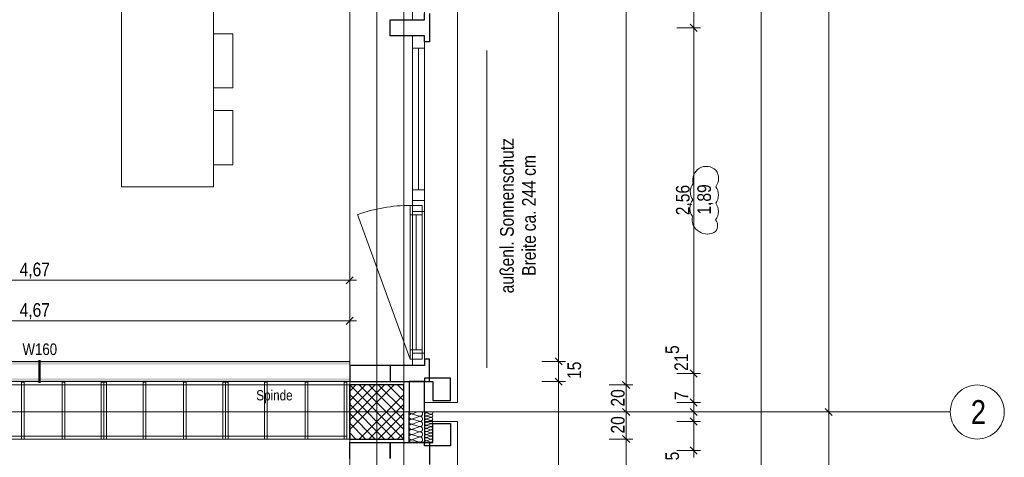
# Model space of a CAD drawing. Extents: x -634 to 300, y 62 to 1102.
# Tile 121 of 125: x -45 to 101, y 819 to 884. Entities that reach past the tile are written whole.
import ezdxf
from ezdxf.lldxf.tags import DXFTag

# ---------------------------------------------------------------- set-up
doc = ezdxf.new("R2010")
doc.units = 0
doc.layers.get('0').update_dxf_attribs({"lineweight": 13})
for name, color, linetype, lineweight, true_color in [('00 -Bauelemente -Gipskarton', 7, 'Continuous', 9, 0xff7fe6), ('30 -33 Aussenwände- 3 Aussenstützen', 7, 'Continuous', 50, 0x0000dd), ('30 -33 Aussenwände- 7 Fassade_ Elemente', 7, 'Continuous', 9, 0x00aacc), ('30 -34 Innenwände- 2 nichttragend', 7, 'Continuous', 18, 0xff7fe6), ('30 -35 Decken- 1 Konstruktion-Träger- Stahlbeton', 7, 'Continuous', 13, 0x33aa00), ('60- 61 allgemeine Ausstattung- 1 Möbel', 9, 'Continuous', 9, 0x808080), ('70 -72 Beschriftung- 1 Beschriftung allgemein', 7, 'Continuous', 9, 0xff6633), ('70 -76 Bemaßung- 2 Allgemein', 9, 'Continuous', 5, 0x808080), ('70 -77 Revision- 2 Wolken', 7, 'Continuous', 18, 0x944cff)]:
    doc.layers.add(name, color=color, linetype=linetype, lineweight=lineweight, true_color=true_color)
for name, color, linetype, lineweight in [('30 -33 Aussenwände- 8 Sonnenschutz', 7, 'Continuous', 9), ('70 -71 Achsen- 1 Gebäudeachsen', 7, 'STRICHPUNKT2-A06CPW00L0', 18), ('70 -75 Raumstempel- 3 Wandstempel', 7, 'Continuous', 50), ('Keine-A06CPVZYL0', 7, 'Continuous', 9)]:
    doc.layers.add(name, color=color, linetype=linetype, lineweight=lineweight)
doc.styles.get("Standard").update_dxf_attribs({"font": 'ARIALN.TTF'})
tags = doc.linetypes.add('grob-A06CPVZVL0', pattern=[14, 3, -8, 3]).pattern_tags.tags
tags[8:9] = [DXFTag(74, 4), DXFTag(75, 0), DXFTag(340, '0'), DXFTag(46, 0.0), DXFTag(50, 0.0), DXFTag(44, 0.0), DXFTag(45, 0.0)]
tags[6:7] = [DXFTag(74, 4), DXFTag(75, 0), DXFTag(340, '0'), DXFTag(46, 0.0), DXFTag(50, 0.0), DXFTag(44, 0.0), DXFTag(45, 0.0)]
tags[4:5] = [DXFTag(74, 4), DXFTag(75, 0), DXFTag(340, '0'), DXFTag(46, 0.0), DXFTag(50, 0.0), DXFTag(44, 0.0), DXFTag(45, 0.0)]
tags = doc.linetypes.add('STRICHPUNKT2-A06CPW00L0', pattern=[12.7, 6.35, -3.175, 0, -3.175]).pattern_tags.tags
tags[10:11] = [DXFTag(74, 4), DXFTag(75, 0), DXFTag(340, '0'), DXFTag(46, 0.0), DXFTag(50, 0.0), DXFTag(44, 0.0), DXFTag(45, 0.0)]
tags[8:9] = [DXFTag(74, 4), DXFTag(75, 0), DXFTag(340, '0'), DXFTag(46, 0.0), DXFTag(50, 0.0), DXFTag(44, 0.0), DXFTag(45, 0.0)]
tags[6:7] = [DXFTag(74, 4), DXFTag(75, 0), DXFTag(340, '0'), DXFTag(46, 0.0), DXFTag(50, 0.0), DXFTag(44, 0.0), DXFTag(45, 0.0)]
tags[4:5] = [DXFTag(74, 4), DXFTag(75, 0), DXFTag(340, '0'), DXFTag(46, 0.0), DXFTag(50, 0.0), DXFTag(44, 0.0), DXFTag(45, 0.0)]

# ---------------------------------------------------------------- blocks, each defined once
blk = doc.blocks.new('Referenz-A06CPW02L0')
at = {"layer": '00 -Bauelemente -Gipskarton', "color": 0, "linetype": 'Continuous', "lineweight": 0, "ltscale": 0.13}
for points in [[(-89.43, 833.38), (-89.18, 833.13), (3.97, 833.38), (3.97, 833.13)], [(-89.18, 833.13), (-88.93, 832.88), (3.97, 833.13), (3.97, 832.88)], [(-86.93, 830.88), (-86.68, 830.63), (3.97, 830.88), (3.97, 830.63)], [(-86.68, 830.63), (-86.43, 830.38), (3.97, 830.63), (3.97, 830.38)]]:
    blk.add_solid(points, dxfattribs=at)
at = {"layer": '30 -33 Aussenwände- 3 Aussenstützen', "color": 0, "lineweight": 9}
for p, q in [((3.97, 829.88), (11.97, 821.88)), ((10.55, 829.88), (3.97, 823.3)), ((9.14, 829.88), (3.97, 824.71)), ((7.72, 829.88), (3.97, 826.13)), ((6.31, 829.88), (3.97, 827.54)), ((4.9, 829.88), (3.97, 828.95)), ((5.38, 829.88), (11.97, 823.3)), ((6.8, 829.88), (11.97, 824.71)), ((8.21, 829.88), (11.97, 826.13)), ((9.62, 829.88), (11.97, 827.54)), ((11.04, 829.88), (11.97, 828.95)), ((3.97, 828.47), (10.55, 821.88)), ((11.97, 828.47), (5.38, 821.88)), ((3.97, 827.06), (9.14, 821.88)), ((11.97, 827.06), (6.8, 821.88)), ((7.97, 826.88), (7.97, 824.88)), ((3.97, 825.64), (7.72, 821.88)), ((6.97, 825.88), (8.97, 825.88)), ((11.97, 825.64), (8.21, 821.88)), ((3.97, 824.23), (6.31, 821.88)), ((11.97, 824.23), (9.62, 821.88)), ((3.97, 822.81), (4.9, 821.88)), ((11.97, 822.81), (11.04, 821.88))]:
    blk.add_line(p, q, dxfattribs=at)
at = {"layer": '30 -33 Aussenwände- 3 Aussenstützen', "color": 0, "linetype": 'Continuous', "lineweight": 25, "ltscale": 0.25}
for p, q in [((11.97, 829.88), (3.97, 829.88)), ((3.97, 829.88), (3.97, 821.88)), ((11.97, 821.88), (11.97, 829.88)), ((3.97, 821.88), (11.97, 821.88))]:
    blk.add_line(p, q, dxfattribs=at)
at = {"layer": '30 -33 Aussenwände- 7 Fassade_ Elemente', "color": 0, "linetype": 'Continuous', "ltscale": 0.13}
for p, q in [((19.91, 989.48), (19.91, 827.28)), ((3.97, 830.38), (3.97, 986.38)), ((13.27, 908.38), (13.27, 883.98)), ((15.07, 883.98), (15.07, 908.38)), ((13.27, 883.98), (15.07, 883.98)), ((15.07, 881.58), (13.27, 881.58)), ((13.27, 881.58), (13.27, 857.18)), ((15.07, 857.18), (15.07, 881.58)), ((14.72, 856.48), (12.92, 856.48)), ((12.92, 856.48), (12.92, 833.68)), ((13.27, 857.18), (15.07, 857.18)), ((13.27, 857.18), (13.27, 832.78)), ((14.72, 833.68), (14.72, 856.48)), ((15.07, 832.78), (15.07, 857.18)), ((12.92, 833.68), (14.72, 833.68)), ((13.27, 832.78), (15.07, 832.78)), ((15.07, 830.38), (3.97, 830.38)), ((15.07, 827.28), (15.07, 830.38)), ((7.97, 826.88), (7.97, 824.88)), ((7.97, 824.88), (7.97, 826.88)), ((19.91, 827.28), (15.07, 827.28)), ((8.97, 825.88), (6.97, 825.88)), ((8.97, 825.88), (6.97, 825.88)), ((13.27, 825.62), (13.98, 825.88)), ((13.27, 825.58), (14.27, 825.26)), ((15.36, 825.76), (15.69, 825.88)), ((15.36, 825.74), (15.96, 825.55)), ((15.96, 825.53), (15.36, 825.3)), ((15.36, 825.28), (15.96, 825.09)), ((14.27, 825.22), (13.27, 824.85)), ((13.27, 824.82), (14.27, 824.5)), ((14.27, 824.46), (13.27, 824.09)), ((13.27, 824.05), (14.27, 823.73)), ((19.91, 824.48), (15.07, 824.48)), ((15.07, 824.48), (15.07, 821.38)), ((15.96, 825.07), (15.36, 824.85)), ((15.36, 824.82), (15.96, 824.63)), ((15.96, 824.61), (15.36, 824.39)), ((15.36, 824.36), (15.96, 824.17)), ((15.96, 824.15), (15.37, 823.93)), ((15.37, 823.9), (15.97, 823.71)), ((19.91, 767.28), (19.91, 824.48)), ((14.27, 823.69), (13.27, 823.32)), ((13.27, 823.29), (14.27, 822.96)), ((14.27, 822.93), (13.27, 822.56)), ((13.27, 822.52), (14.27, 822.2)), ((15.97, 823.69), (15.37, 823.47)), ((15.37, 823.44), (15.97, 823.25)), ((15.97, 823.23), (15.37, 823.01)), ((15.37, 822.98), (15.97, 822.79)), ((15.97, 822.77), (15.37, 822.55)), ((15.37, 822.52), (15.97, 822.33)), ((15.07, 821.38), (3.97, 821.38)), ((3.97, 821.38), (3.97, 770.38)), ((14.27, 822.16), (13.27, 821.79)), ((13.27, 821.75), (14.27, 821.43)), ((15.97, 822.31), (15.37, 822.09)), ((15.37, 822.06), (15.97, 821.87)), ((15.97, 821.85), (15.37, 821.63)), ((15.37, 821.61), (15.97, 821.41))]:
    blk.add_line(p, q, dxfattribs=at)
at = {"layer": '30 -33 Aussenwände- 7 Fassade_ Elemente', "color": 0, "linetype": 'Continuous', "lineweight": 18, "ltscale": 0.18}
for p, q in [((13.27, 885.78), (13.27, 883.98)), ((15.07, 883.98), (15.07, 885.78)), ((13.27, 883.98), (15.07, 883.98)), ((15.07, 881.58), (13.27, 881.58)), ((13.27, 881.58), (13.27, 879.78)), ((15.07, 879.78), (15.07, 881.58)), ((13.27, 879.78), (15.07, 879.78)), ((14.17, 858.78), (14.17, 879.78)), ((15.07, 858.78), (13.27, 858.78)), ((13.27, 858.78), (13.27, 857.18)), ((15.07, 857.18), (15.07, 858.78)), ((14.72, 856.48), (12.92, 856.48)), ((12.92, 856.48), (12.92, 855.08)), ((13.27, 857.18), (15.07, 857.18)), ((13.27, 857.18), (13.27, 855.58)), ((14.72, 855.08), (14.72, 856.48)), ((15.07, 855.58), (15.07, 857.18)), ((12.92, 855.08), (14.72, 855.08)), ((13.27, 855.58), (15.07, 855.58)), ((13.82, 855.08), (13.82, 835.08)), ((14.72, 835.08), (12.92, 835.08)), ((12.92, 835.08), (12.92, 833.68)), ((15.07, 834.58), (13.27, 834.58)), ((13.27, 834.58), (13.27, 832.78)), ((14.72, 833.68), (14.72, 835.08)), ((15.07, 832.78), (15.07, 834.58)), ((12.92, 833.68), (14.72, 833.68)), ((13.27, 832.78), (15.07, 832.78))]:
    blk.add_line(p, q, dxfattribs=at)
at = {"layer": '30 -33 Aussenwände- 7 Fassade_ Elemente', "color": 0, "linetype": 'Continuous', "lineweight": 25, "ltscale": 0.25}
for p, q in [((9.97, 881.58), (9.97, 883.98)), ((9.97, 883.98), (15.07, 883.98)), ((15.07, 883.98), (15.07, 884.88)), ((15.77, 884.88), (15.77, 880.68)), ((15.07, 881.58), (9.97, 881.58)), ((15.07, 880.68), (15.07, 881.58)), ((15.77, 880.68), (15.07, 880.68)), ((9.97, 832.78), (3.97, 832.78)), ((3.97, 832.78), (3.97, 830.38)), ((15.07, 832.78), (9.97, 832.78)), ((9.97, 832.78), (9.97, 830.38)), ((15.77, 833.68), (15.07, 833.68)), ((15.07, 833.68), (15.07, 832.78)), ((15.77, 830.38), (15.77, 833.68)), ((3.97, 830.38), (9.97, 830.38)), ((9.97, 830.38), (15.77, 830.38)), ((15.07, 830.38), (12.77, 830.38)), ((12.77, 830.38), (12.77, 825.88)), ((18.91, 830.88), (15.07, 830.88)), ((15.07, 830.88), (15.07, 830.38)), ((15.07, 825.88), (15.07, 830.38)), ((15.07, 830.38), (16.27, 830.38)), ((16.27, 830.38), (16.27, 827.58)), ((18.91, 827.58), (18.91, 830.88)), ((16.27, 827.58), (18.91, 827.58)), ((12.77, 821.38), (12.77, 825.88)), ((15.07, 825.88), (15.07, 821.38)), ((16.27, 821.38), (16.27, 824.18)), ((16.27, 824.18), (18.91, 824.18)), ((18.91, 824.18), (18.91, 820.88)), ((3.97, 818.98), (3.97, 821.38)), ((3.97, 821.38), (9.97, 821.38)), ((9.97, 821.38), (9.97, 818.98)), ((9.97, 818.98), (9.97, 821.38)), ((9.97, 821.38), (15.77, 821.38)), ((15.07, 821.38), (12.77, 821.38)), ((15.07, 821.38), (16.27, 821.38)), ((15.07, 820.88), (15.07, 821.38)), ((18.91, 820.88), (15.07, 820.88)), ((15.77, 821.38), (15.77, 818.08))]:
    blk.add_line(p, q, dxfattribs=at)
at = {"layer": '30 -33 Aussenwände- 7 Fassade_ Elemente', "color": 0, "linetype": 'grob-A06CPVZVL0', "ltscale": 0.13}
blk.add_line((12.92, 833.68), (5.12, 855.11), dxfattribs=at)
blk.add_ellipse((12.92, 833.68), major_axis=(0, 22.8), ratio=1, start_param=0, end_param=0.349066, dxfattribs=at)
at = {"layer": '30 -33 Aussenwände- 7 Fassade_ Elemente', "color": 0, "linetype": 'Continuous', "ltscale": 0.13}
for centre, major_axis, end_param in [((13.15, 825.22), (-0.31, 0.225), 1.254884), ((13.15, 825.99), (-0.369, -0.102), 1.613483), ((13.15, 825.22), (0.117, 0.364), 1.254884), ((14.38, 825.63), (-0.117, -0.364), 2.619647), ((14.38, 824.86), (-0.117, -0.364), 3.765224), ((14.38, 824.86), (0.31, 0.225), 1.255075), ((15.29, 825.52), (-0.186, 0.135), 1.254884), ((15.29, 825.06), (0.07, 0.219), 3.764652), ((15.29, 825.98), (-0.207, -0.1), 1.434048), ((15.29, 825.52), (0.07, 0.219), 1.254884), ((15.29, 825.52), (-0.186, -0.135), 1.254884), ((15.29, 825.06), (0.07, 0.219), 1.254884), ((16.03, 825.77), (-0.07, -0.219), 2.411197), ((16.03, 825.31), (-0.07, -0.219), 3.765224), ((16.03, 825.31), (0.186, 0.135), 1.255075), ((16.03, 825.31), (0.186, -0.135), 1.255075), ((13.15, 824.45), (0.117, 0.364), 3.764652), ((13.15, 824.45), (-0.31, 0.225), 1.254884), ((13.15, 823.69), (0.117, 0.364), 3.764652), ((13.15, 823.69), (-0.31, 0.225), 1.254884), ((13.15, 825.22), (-0.31, -0.225), 1.254884), ((13.15, 824.45), (0.117, 0.364), 1.254884), ((13.15, 824.45), (-0.31, -0.225), 1.254884), ((13.15, 823.69), (0.117, 0.364), 1.254884), ((14.38, 824.86), (-0.117, -0.364), 1.255075), ((14.38, 824.09), (-0.117, -0.364), 3.765224), ((14.38, 824.09), (0.31, 0.225), 1.255075), ((14.38, 824.09), (-0.117, -0.364), 1.255075), ((14.38, 824.86), (0.31, -0.225), 1.255075), ((14.38, 824.09), (0.31, -0.225), 1.255075), ((15.29, 825.06), (-0.186, 0.135), 1.254884), ((15.29, 824.6), (0.07, 0.219), 3.764652), ((15.29, 824.6), (-0.186, 0.135), 1.254884), ((15.29, 824.14), (0.07, 0.219), 3.764652), ((15.29, 823.68), (0.07, 0.219), 3.764652), ((15.29, 825.06), (-0.186, -0.135), 1.254884), ((15.29, 824.6), (0.07, 0.219), 1.254884), ((15.29, 824.6), (-0.186, -0.135), 1.254884), ((16.03, 825.31), (-0.07, -0.219), 1.255075), ((16.03, 824.85), (-0.07, -0.219), 3.765224), ((16.03, 824.85), (0.186, 0.135), 1.255075), ((16.03, 824.85), (-0.07, -0.219), 1.255075), ((16.04, 824.39), (-0.07, -0.219), 3.765224), ((16.04, 823.93), (-0.07, -0.219), 3.765224), ((16.03, 824.85), (0.186, -0.135), 1.255075), ((13.15, 822.92), (0.117, 0.364), 3.764652), ((13.15, 822.15), (0.117, 0.364), 3.764652), ((13.15, 823.69), (-0.31, -0.225), 1.254884), ((14.38, 823.33), (-0.117, -0.364), 3.765224), ((14.38, 822.56), (-0.117, -0.364), 3.765224), ((15.3, 823.23), (0.07, 0.219), 3.764652), ((15.3, 822.77), (0.07, 0.219), 3.764652), ((15.3, 822.31), (0.07, 0.219), 3.764652), ((16.04, 823.47), (-0.07, -0.219), 3.765224), ((16.04, 823.01), (-0.07, -0.219), 3.765224), ((16.04, 822.55), (-0.07, -0.219), 3.765224), ((16.04, 822.09), (-0.07, -0.219), 3.765224), ((13.15, 821.39), (0.117, 0.364), 1.896254), ((14.38, 821.8), (-0.117, -0.364), 3.765224), ((15.3, 821.85), (0.07, 0.219), 3.764652), ((15.3, 821.39), (0.07, 0.219), 1.896254), ((16.04, 821.63), (-0.07, -0.219), 3.765224)]:
    blk.add_ellipse(centre, major_axis=major_axis, ratio=1, start_param=0, end_param=end_param, dxfattribs=at)
at = {"layer": '30 -33 Aussenwände- 8 Sonnenschutz', "color": 0, "linetype": 'Continuous', "ltscale": 0.13}
blk.add_line((24.29, 879.44), (24.29, 832.44), dxfattribs=at)
at = {"layer": '30 -34 Innenwände- 2 nichttragend', "color": 0, "linetype": 'Continuous', "ltscale": 0.18}
for p, q in [((3.97, 833.38), (-89.43, 833.38)), ((3.97, 833.38), (3.97, 830.38)), ((3.97, 830.38), (-86.43, 830.38))]:
    blk.add_line(p, q, dxfattribs=at)
at = {"layer": '30 -35 Decken- 1 Konstruktion-Träger- Stahlbeton', "color": 0, "linetype": 'grob-A06CPVZVL0', "lineweight": -2, "ltscale": 0.13}
for p, q in [((3.97, 986.88), (3.97, 604.88)), ((11.97, 986.88), (11.97, 604.88))]:
    blk.add_line(p, q, dxfattribs=at)
at = {"layer": '30 -35 Decken- 1 Konstruktion-Träger- Stahlbeton', "color": 0, "linetype": 'STRICHPUNKT2-A06CPW00L0', "lineweight": -2, "ltscale": 0.13}
for p, q in [((-554.53, 829.88), (3.97, 829.88)), ((-554.53, 821.88), (3.97, 821.88))]:
    blk.add_line(p, q, dxfattribs=at)
at = {"layer": '30 -35 Decken- 1 Konstruktion-Träger- Stahlbeton', "color": 0, "lineweight": 35}
blk.add_line((3.97, 829.88), (3.97, 821.88), dxfattribs=at)
at = {"layer": '60- 61 allgemeine Ausstattung- 1 Möbel', "color": 0, "linetype": 'Continuous', "ltscale": 0.13}
for p, q in [((-29.82, 859.21), (-29.82, 885.21)), ((-16.22, 885.21), (-16.22, 859.21)), ((-16.22, 873.9), (-16.22, 881.9)), ((-16.22, 881.9), (-13.34, 881.9)), ((-13.34, 881.9), (-13.34, 873.9)), ((-13.34, 873.9), (-16.22, 873.9)), ((-16.22, 862.51), (-16.22, 870.51)), ((-16.22, 870.51), (-13.34, 870.51)), ((-13.34, 870.51), (-13.34, 862.51)), ((-13.34, 862.51), (-16.22, 862.51)), ((-16.22, 859.21), (-29.82, 859.21))]:
    blk.add_line(p, q, dxfattribs=at)
at = {"layer": '60- 61 allgemeine Ausstattung- 1 Möbel', "color": 0, "linetype": 'grob-A06CPVZVL0', "lineweight": 15, "ltscale": 0.15}
for p, q in [((-44.63, 830.28), (-44.23, 830.28)), ((-44.63, 821.88), (-44.63, 830.28)), ((-44.23, 830.28), (-44.23, 821.88)), ((-38.63, 830.28), (-38.23, 830.28)), ((-38.63, 821.88), (-38.63, 830.28)), ((-38.23, 830.28), (-38.23, 821.88)), ((-32.83, 830.28), (-32.43, 830.28)), ((-32.83, 821.88), (-32.83, 830.28)), ((-32.43, 830.28), (-32.43, 821.88)), ((-32.43, 830.28), (-32.03, 830.28)), ((-32.43, 821.88), (-32.43, 830.28)), ((-32.03, 830.28), (-32.03, 821.88)), ((-26.63, 830.28), (-26.23, 830.28)), ((-26.63, 821.88), (-26.63, 830.28)), ((-26.23, 830.28), (-26.23, 821.88)), ((-20.63, 830.28), (-20.23, 830.28)), ((-20.63, 821.88), (-20.63, 830.28)), ((-20.23, 830.28), (-20.23, 821.88)), ((-14.83, 830.28), (-14.43, 830.28)), ((-14.83, 821.88), (-14.83, 830.28)), ((-14.43, 830.28), (-14.43, 821.88)), ((-14.43, 830.28), (-14.03, 830.28)), ((-14.43, 821.88), (-14.43, 830.28)), ((-14.03, 830.28), (-14.03, 821.88)), ((-8.63, 830.28), (-8.23, 830.28)), ((-8.63, 821.88), (-8.63, 830.28)), ((-8.23, 830.28), (-8.23, 821.88)), ((-2.63, 830.28), (-2.23, 830.28)), ((-2.63, 821.88), (-2.63, 830.28)), ((-2.23, 830.28), (-2.23, 821.88)), ((3.17, 830.28), (3.57, 830.28)), ((3.17, 821.88), (3.17, 830.28)), ((3.57, 830.28), (3.57, 821.88)), ((-86.43, 822.28), (3.57, 822.28)), ((3.57, 821.88), (-86.43, 821.88)), ((-44.23, 821.88), (-44.63, 821.88)), ((-38.23, 821.88), (-38.63, 821.88)), ((-32.43, 821.88), (-32.83, 821.88)), ((-32.03, 821.88), (-32.43, 821.88)), ((-26.23, 821.88), (-26.63, 821.88)), ((-20.23, 821.88), (-20.63, 821.88)), ((-14.43, 821.88), (-14.83, 821.88)), ((-14.03, 821.88), (-14.43, 821.88)), ((-8.23, 821.88), (-8.63, 821.88)), ((-2.23, 821.88), (-2.63, 821.88)), ((3.57, 821.88), (3.17, 821.88)), ((3.57, 822.28), (3.57, 821.88))]:
    blk.add_line(p, q, dxfattribs=at)
at = {"layer": '70 -71 Achsen- 1 Gebäudeachsen', "color": 0, "linetype": 'STRICHPUNKT2-A06CPW00L0', "ltscale": 0.18}
for p, q in [((7.97, 1075.82), (7.97, 76.38)), ((-554.53, 825.88), (92.91, 825.88))]:
    blk.add_line(p, q, dxfattribs=at)
at = {"layer": '70 -75 Raumstempel- 3 Wandstempel', "color": 0, "linetype": 'Continuous', "ltscale": 0.5}
blk.add_line((-41.98, 833.58), (-41.98, 830.18), dxfattribs=at)
at = {"layer": '70 -76 Bemaßung- 2 Allgemein', "color": 0, "linetype": 'Continuous', "ltscale": 0.13}
for p, q in [((64.91, 601.94), (64.91, 989.82)), ((74.91, 826.94), (74.91, 989.82)), ((34.91, 834.44), (34.91, 985.82)), ((44.91, 830.94), (44.91, 985.82)), ((54.91, 883.84), (54.91, 932.92)), ((54.91, 881.78), (54.91, 883.84)), ((54.91, 883.78), (54.91, 881.72)), ((52.41, 882.78), (55.91, 882.78)), ((52.41, 882.78), (55.91, 882.78)), ((54.91, 832.64), (54.91, 881.72)), ((3.97, 842.88), (3.97, 846.38)), ((2.91, 845.38), (-88.37, 845.38)), ((4.97, 845.38), (2.91, 845.38)), ((3.97, 836.88), (3.97, 840.38)), ((2.91, 839.38), (-88.37, 839.38)), ((4.97, 839.38), (2.91, 839.38)), ((34.91, 834.44), (34.91, 835.5)), ((34.91, 832.38), (34.91, 834.44)), ((34.91, 832.38), (34.91, 834.44)), ((32.41, 833.38), (35.91, 833.38)), ((32.41, 833.38), (35.91, 833.38)), ((34.91, 830.38), (34.91, 833.38)), ((54.91, 832.64), (54.91, 833.7)), ((54.91, 830.58), (54.91, 832.64)), ((54.91, 830.58), (54.91, 832.64)), ((34.91, 831.38), (34.91, 829.32)), ((34.91, 831.38), (34.91, 829.32)), ((52.41, 831.58), (55.91, 831.58)), ((52.41, 831.58), (55.91, 831.58)), ((54.91, 827.28), (54.91, 831.58)), ((32.41, 830.38), (35.91, 830.38)), ((32.41, 830.38), (35.91, 830.38)), ((42.41, 829.88), (45.91, 829.88)), ((42.41, 829.88), (45.91, 829.88)), ((44.91, 828.88), (44.91, 830.94)), ((44.91, 830.88), (44.91, 828.82)), ((34.91, 829.32), (34.91, 828.26)), ((34.91, 762.44), (34.91, 829.32)), ((44.91, 826.94), (44.91, 828.82)), ((54.91, 828.34), (54.91, 829.4)), ((54.91, 826.28), (54.91, 828.34)), ((54.91, 828.28), (54.91, 826.22)), ((44.91, 824.88), (44.91, 826.94)), ((44.91, 826.88), (44.91, 824.82)), ((52.41, 827.28), (55.91, 827.28)), ((52.41, 827.28), (55.91, 827.28)), ((54.91, 826.94), (54.91, 828)), ((54.91, 825.88), (54.91, 827.28)), ((54.91, 824.88), (54.91, 826.94)), ((54.91, 826.88), (54.91, 824.82)), ((74.91, 825.38), (74.91, 826.94)), ((44.97, 825.88), (45.91, 825.88)), ((44.97, 825.88), (45.91, 825.88)), ((54.91, 825.54), (54.91, 826.6)), ((54.91, 826.22), (54.91, 825.16)), ((54.91, 824.48), (54.91, 825.88)), ((54.91, 823.48), (54.91, 825.54)), ((54.91, 825.48), (54.91, 823.42)), ((54.97, 825.88), (55.91, 825.88)), ((54.97, 825.88), (55.91, 825.88)), ((75.44, 825.35), (74.38, 826.41)), ((74.38, 826.41), (75.44, 825.35)), ((74.91, 826.38), (74.91, 824.82)), ((74.97, 825.88), (75.91, 825.88)), ((74.97, 825.88), (75.91, 825.88)), ((44.91, 822.94), (44.91, 824.82)), ((52.41, 824.48), (55.91, 824.48)), ((52.41, 824.48), (55.91, 824.48)), ((54.91, 824.82), (54.91, 823.76)), ((54.91, 820.18), (54.91, 824.48)), ((74.91, 766.94), (74.91, 824.82)), ((44.91, 820.88), (44.91, 822.94)), ((44.91, 822.88), (44.91, 820.82)), ((54.91, 823.42), (54.91, 822.36)), ((42.41, 821.88), (45.91, 821.88)), ((42.41, 821.88), (45.91, 821.88)), ((54.91, 821.18), (54.91, 819.12)), ((54.91, 821.18), (54.91, 819.12)), ((44.91, 770.94), (44.91, 820.82)), ((52.41, 820.18), (55.91, 820.18)), ((52.41, 820.18), (55.91, 820.18))]:
    blk.add_line(p, q, dxfattribs=at)
at = {"layer": '70 -76 Bemaßung- 2 Allgemein', "color": 0, "linetype": 'Continuous', "lineweight": 20, "ltscale": 0.2}
for p, q in [((55.44, 882.25), (54.38, 883.31)), ((54.38, 883.31), (55.44, 882.25)), ((4.5, 845.91), (3.44, 844.85)), ((4.5, 839.91), (3.44, 838.85)), ((35.44, 832.85), (34.38, 833.91)), ((35.44, 832.85), (34.38, 833.91)), ((55.44, 831.05), (54.38, 832.11)), ((55.44, 831.05), (54.38, 832.11)), ((34.38, 830.91), (35.44, 829.85)), ((34.38, 830.91), (35.44, 829.85)), ((45.44, 829.35), (44.38, 830.41)), ((44.38, 830.41), (45.44, 829.35)), ((54.38, 827.81), (55.44, 826.75)), ((55.44, 826.75), (54.38, 827.81)), ((45.44, 825.35), (44.38, 826.41)), ((44.38, 826.41), (45.44, 825.35)), ((54.38, 826.41), (55.44, 825.35)), ((55.44, 825.35), (54.38, 826.41)), ((54.38, 825.01), (55.44, 823.95)), ((55.44, 823.95), (54.38, 825.01)), ((45.44, 821.35), (44.38, 822.41)), ((44.38, 822.41), (45.44, 821.35)), ((54.38, 820.71), (55.44, 819.65)), ((54.38, 820.71), (55.44, 819.65))]:
    blk.add_line(p, q, dxfattribs=at)
at = {"layer": '70 -77 Revision- 2 Wolken', "color": 0, "linetype": 'Continuous', "ltscale": 0.18}
for centre, major_axis in [((56.81, 860.25), (-1.05, 1.74)), ((56.77, 860.22), (0.26, 2.02)), ((56.77, 860.22), (1.42, 1.46)), ((56.81, 860.25), (-1.88, 0.77)), ((56.56, 860.47), (1.62, -1.23)), ((56.56, 860.47), (2.03, -0.01)), ((56.44, 858.46), (-1.59, 1.27)), ((56.55, 858.03), (2.03, -0.01)), ((56.44, 858.46), (-2.03, 0.06)), ((56.55, 858.03), (1.62, -1.23)), ((56.37, 856.03), (-2.03, 0.06)), ((56.37, 856.03), (-1.59, 1.27)), ((56.54, 855.59), (2.03, -0.01)), ((56.69, 854.41), (-1.98, 0.44)), ((56.54, 855.59), (1.62, -1.23)), ((56.69, 854.41), (-1.85, -0.84)), ((57, 853.5), (1.15, -0.87)), ((57, 853.5), (1.44, -0.01)), ((56.93, 854.26), (-1.22, -1.63)), ((56.93, 854.26), (0, -2.03))]:
    blk.add_ellipse(centre, major_axis=major_axis, ratio=1, start_param=0, end_param=0.643501, dxfattribs=at)
at = {"layer": 'Keine-A06CPVZYL0', "color": 0, "linetype": 'Continuous', "ltscale": 0.13}
for p, q in [((95.38, 829.58), (95.75, 829.71)), ((95.75, 829.71), (96.13, 829.81)), ((96.13, 829.81), (96.51, 829.86)), ((96.51, 829.86), (96.91, 829.88)), ((96.91, 829.88), (97.3, 829.86)), ((97.3, 829.86), (97.69, 829.81)), ((97.69, 829.81), (98.07, 829.71)), ((98.07, 829.71), (98.44, 829.58)), ((93.58, 828.11), (93.81, 828.42)), ((93.81, 828.42), (94.08, 828.71)), ((94.08, 828.71), (94.37, 828.98)), ((94.37, 828.98), (94.68, 829.21)), ((94.68, 829.21), (95.02, 829.41)), ((95.02, 829.41), (95.38, 829.58)), ((98.44, 829.58), (98.79, 829.41)), ((98.79, 829.41), (99.13, 829.21)), ((99.13, 829.21), (99.44, 828.98)), ((99.44, 828.98), (99.74, 828.71)), ((99.74, 828.71), (100, 828.42)), ((100, 828.42), (100.23, 828.11)), ((92.98, 826.66), (93.08, 827.04)), ((93.08, 827.04), (93.21, 827.41)), ((93.21, 827.41), (93.38, 827.77)), ((93.38, 827.77), (93.58, 828.11)), ((100.23, 828.11), (100.43, 827.77)), ((100.43, 827.77), (100.6, 827.41)), ((100.6, 827.41), (100.73, 827.04)), ((100.73, 827.04), (100.83, 826.66)), ((92.91, 825.88), (92.93, 826.28)), ((92.93, 825.49), (92.91, 825.88)), ((92.93, 826.28), (92.98, 826.66)), ((92.98, 825.1), (92.93, 825.49)), ((100.83, 826.66), (100.89, 826.28)), ((100.89, 825.49), (100.83, 825.1)), ((100.89, 826.28), (100.91, 825.88)), ((100.91, 825.88), (100.89, 825.49)), ((93.08, 824.72), (92.98, 825.1)), ((93.21, 824.35), (93.08, 824.72)), ((93.38, 824), (93.21, 824.35)), ((93.58, 823.66), (93.38, 824)), ((100.43, 824), (100.23, 823.66)), ((100.6, 824.35), (100.43, 824)), ((100.73, 824.72), (100.6, 824.35)), ((100.83, 825.1), (100.73, 824.72)), ((93.81, 823.35), (93.58, 823.66)), ((94.08, 823.06), (93.81, 823.35)), ((94.37, 822.79), (94.08, 823.06)), ((94.68, 822.56), (94.37, 822.79)), ((95.02, 822.36), (94.68, 822.56)), ((95.38, 822.19), (95.02, 822.36)), ((98.79, 822.36), (98.44, 822.19)), ((99.13, 822.56), (98.79, 822.36)), ((99.44, 822.79), (99.13, 822.56)), ((99.74, 823.06), (99.44, 822.79)), ((100, 823.35), (99.74, 823.06)), ((100.23, 823.66), (100, 823.35)), ((95.75, 822.06), (95.38, 822.19)), ((96.13, 821.96), (95.75, 822.06)), ((96.51, 821.9), (96.13, 821.96)), ((96.91, 821.88), (96.51, 821.9)), ((97.3, 821.9), (96.91, 821.88)), ((97.69, 821.96), (97.3, 821.9)), ((98.07, 822.06), (97.69, 821.96)), ((98.44, 822.19), (98.07, 822.06))]:
    blk.add_line(p, q, dxfattribs=at)
at = {"layer": '30 -33 Aussenwände- 7 Fassade_ Elemente', "color": 0, "linetype": 'ByBlock', "ltscale": 0.13, "insert": (8.7, 872.08), "char_height": 0.0036, "attachment_point": 1, "rotation": 90}
for s in ['{\\fArial Narrow;IFC_UUID}', '{\\fArial Narrow;instanceID}']:
    blk.add_mtext(s, dxfattribs=at)
at = {"layer": '30 -33 Aussenwände- 8 Sonnenschutz', "color": 0, "linetype": 'Continuous', "ltscale": 0.13, "char_height": 2.0138, "attachment_point": 1, "rotation": 90}
for s, insert in [('{\\fArial Narrow;Sonnenschutz}', (26.25, 851.82)), ('{\\fArial Narrow;cm}', (29.51, 860.85)), ('{\\fArial Narrow;244}', (29.51, 856.34)), ('{\\fArial Narrow;ca.}', (29.51, 852.64)), ('{\\fArial Narrow;außenl.}', (26.25, 843.46)), ('{\\fArial Narrow;Breite}', (29.51, 846.05))]:
    blk.add_mtext(s, dxfattribs=dict(at, insert=insert))
at = {"layer": '70 -72 Beschriftung- 1 Beschriftung allgemein', "color": 0, "linetype": 'Continuous', "ltscale": 0.13, "insert": (-9.87, 829.11), "char_height": 1.5103, "attachment_point": 1}
blk.add_mtext('{\\fArial Narrow;Spinde}', dxfattribs=at)
at = {"layer": '70 -75 Raumstempel- 3 Wandstempel', "color": 0, "linetype": 'Continuous', "ltscale": 0.5, "insert": (-44.48, 836.03), "char_height": 1.7117, "attachment_point": 1}
blk.add_mtext('{\\fArial Narrow;W160}', dxfattribs=at)
at = {"layer": '70 -76 Bemaßung- 2 Allgemein', "color": 0, "linetype": 'Continuous', "ltscale": 0.13, "char_height": 2.0138, "attachment_point": 1, "rotation": 90}
for s, insert in [('{\\fArial Narrow;2,56}', (52.29, 855.02)), ('{\\fArial Narrow;1,89}', (55.45, 855.11)), ('{\\fArial Narrow;5}', (50.72, 834.47)), ('{\\fArial Narrow;21}', (52.06, 831.97)), ('{\\fArial Narrow;15}', (36.21, 830.77)), ('{\\fArial Narrow;20}', (42.66, 826.69)), ('{\\fArial Narrow;7}', (52.08, 827.65)), ('{\\fArial Narrow;20}', (42.66, 822.69)), ('{\\fArial Narrow;5}', (50.72, 818.71))]:
    blk.add_mtext(s, dxfattribs=dict(at, insert=insert))
at = {"layer": '70 -76 Bemaßung- 2 Allgemein', "color": 0, "linetype": 'Continuous', "ltscale": 0.13, "char_height": 2.0138, "attachment_point": 1}
for insert in [(-44.91, 848), (-44.91, 842)]:
    blk.add_mtext('{\\fArial Narrow;4,67}', dxfattribs=dict(at, insert=insert))
at = {"layer": 'Keine-A06CPVZYL0', "color": 0, "linetype": 'Continuous', "ltscale": 0.13, "insert": (95.95, 827.64), "char_height": 3.5241, "attachment_point": 1}
blk.add_mtext('{\\fArial Narrow;2}', dxfattribs=at)

msp = doc.modelspace()

# ---------------------------------------------------------------- block references
at = {"color": 8, "lineweight": 13, "ltscale": 0.13, "true_color": 0x808080}
msp.add_blockref('Referenz-A06CPW02L0', (0, 0), dxfattribs=at)

doc.saveas('drawing.dxf')
